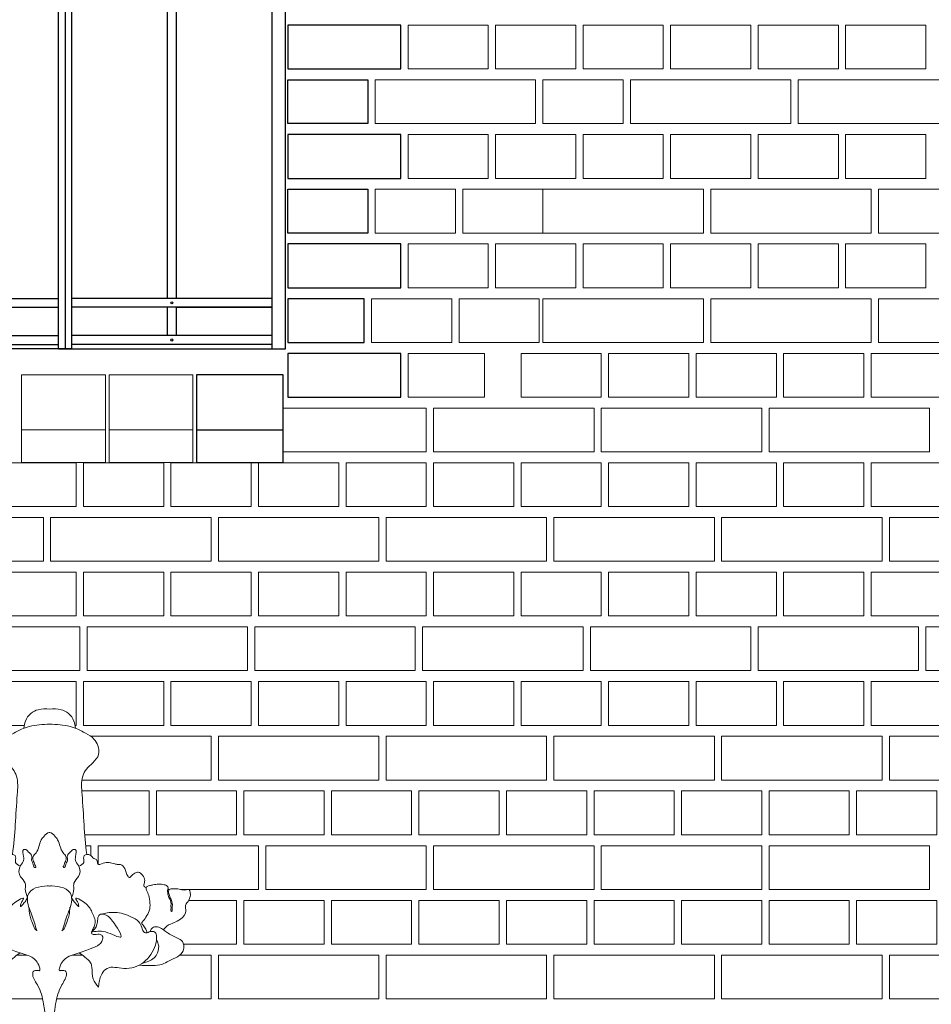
# Model space of a CAD drawing. Header units: millimetres. Extents: x -37887 to 94344, y -69777 to 116976.
# Tile 41 of 205: x 18560 to 19810, y 4512 to 5862. Entities that reach past the tile are written whole.
import ezdxf

# ---------------------------------------------------------------- set-up
doc = ezdxf.new("R2010")
doc.units = ezdxf.units.MM
for name, color, linetype, lineweight in [('01_inwentaryzacja', 8, 'Continuous', 9), ('02_odbudowa', 7, 'Continuous', 30), ('0_WYMIAROWANIE', 6, 'Continuous', 9)]:
    doc.layers.add(name, color=color, linetype=linetype, lineweight=lineweight)

# ---------------------------------------------------------------- blocks, each defined once
blk = doc.blocks.new('detal1')
at = {"layer": '01_inwentaryzacja'}
for points in [[(8588.4, 5472.7), (8589.1, 5503.1), (8652.9, 5527.9), (8723.4, 5527.9)], [(8653.3, 5521.5), (8717.6, 5521.6), (8723.4, 5527.9)], [(8653.3, 5521.5), (8594.6, 5497), (8594.6, 5475.6)], [(8715.2, 5503.7), (8663.8, 5503.7), (8618.8, 5486.4)]]:
    blk.add_lwpolyline(points, dxfattribs=at)
for points, knots in [([(8683.4, 5878.2), (8679.4, 5878.4), (8672.4, 5878.7), (8663.1, 5874), (8657.7, 5866.6), (8657, 5860.8), (8656.7, 5858.3)], [0, 0, 0, 0, 11.858726, 20.490357, 30.224994, 37.8541, 37.8541, 37.8541, 37.8541]), ([(8683.4, 5878.2), (8687.4, 5878.4), (8694.3, 5878.7), (8703.6, 5874), (8709.1, 5866.6), (8709.7, 5860.8), (8710.1, 5858.3)], [0, 0, 0, 0, 11.858726, 20.490357, 30.224994, 37.8541, 37.8541, 37.8541, 37.8541]), ([(8683.4, 5862.5), (8676.2, 5862.2), (8663.1, 5861.7), (8648, 5854.5), (8637.4, 5848.3), (8632.4, 5840.2), (8631.2, 5830.2), (8638.2, 5822.4), (8645.4, 5816.5), (8651.1, 5805.2), (8648.2, 5774.6), (8647.6, 5747.7), (8644.8, 5727.3)], [0, 0, 0, 0, 21.409296, 38.803988, 49.511007, 57.480669, 66.707623, 77.410631, 86.712385, 94.84864, 114.166965, 176.308874, 176.308874, 176.308874, 176.308874]), ([(8683.4, 5862.5), (8690.6, 5862.2), (8703.7, 5861.7), (8718.7, 5854.5), (8729.3, 5848.3), (8734.3, 5840.2), (8735.5, 5830.2), (8728.6, 5822.4), (8721.3, 5816.5), (8715.6, 5805.2), (8718.6, 5774.6), (8719.2, 5747.7), (8721.9, 5727.3)], [0, 0, 0, 0, 21.409296, 38.803988, 49.511007, 57.480669, 66.707623, 77.410631, 86.712385, 94.84864, 114.166965, 176.308874, 176.308874, 176.308874, 176.308874]), ([(8653.1, 5715), (8650.8, 5716.1), (8646.9, 5717.9), (8648.3, 5722.8), (8647.9, 5726.6), (8644.4, 5727.6), (8640.4, 5726.6), (8638.3, 5722.8), (8633.1, 5722), (8634.7, 5714.9), (8627.2, 5719), (8621.9, 5718.8), (8616.5, 5718), (8612.7, 5716.3), (8608.6, 5717.2), (8604, 5711.6), (8603.7, 5706.8), (8600.9, 5702.5), (8598, 5705.3), (8595.8, 5707.6), (8590.7, 5709.5), (8586.6, 5705.6), (8583.9, 5700.5), (8585.6, 5696.7), (8585.5, 5693.4), (8583.9, 5693), (8583.1, 5692.8)], [0, 0, 0, 0, 6.517218, 11.021475, 13.592712, 17.038698, 20.189528, 25.449573, 28.950705, 33.262111, 38.909425, 45.186925, 51.294188, 54.621273, 57.415891, 63.160436, 72.395757, 73.872412, 75.93412, 81.502489, 85.128047, 90.52411, 96.505671, 101.123252, 102.882234, 105.232537, 105.232537, 105.232537, 105.232537]), ([(8713.7, 5715), (8716, 5716.1), (8719.9, 5717.9), (8718.5, 5722.8), (8718.9, 5726.6), (8722.4, 5727.6), (8726.4, 5726.6), (8728.4, 5722.8), (8733.6, 5722), (8732, 5714.9), (8739.6, 5719), (8744.9, 5718.8), (8750.3, 5718), (8754, 5716.3), (8758.2, 5717.2), (8762.7, 5711.6), (8763, 5706.8), (8765.9, 5702.5), (8768.7, 5705.3), (8770.9, 5707.6), (8776.1, 5709.5), (8780.2, 5705.6), (8782.9, 5700.5), (8781.2, 5696.7), (8781.3, 5693.4), (8782.9, 5693), (8783.7, 5692.8)], [0, 0, 0, 0, 6.517218, 11.021475, 13.592712, 17.038698, 20.189528, 25.449573, 28.950705, 33.262111, 38.909425, 45.186925, 51.294188, 54.621273, 57.415891, 63.160436, 72.395757, 73.872412, 75.93412, 81.502489, 85.128047, 90.52411, 96.505671, 101.123252, 102.882234, 105.232537, 105.232537, 105.232537, 105.232537]), ([(8565.3, 5649.1), (8564.1, 5650.4), (8561.1, 5653.9), (8554.2, 5656.2), (8546.7, 5659.9), (8540.3, 5666.9), (8542.9, 5673), (8541.6, 5676.8), (8538.7, 5678.7), (8538.1, 5682.1), (8536.8, 5684.7), (8537.4, 5687.1), (8537.5, 5689), (8539, 5691.5), (8542.6, 5689.9), (8545.9, 5690.5), (8549.8, 5691.6), (8553.9, 5691.3), (8557.8, 5691.8), (8560.8, 5689.5), (8559, 5685.4), (8558.2, 5682.1), (8556, 5678.3), (8555.7, 5673.8), (8556.3, 5670.5), (8556.2, 5668), (8558, 5668.1), (8557.1, 5670.7), (8557.6, 5673.4), (8557.1, 5677), (8558.4, 5680.9), (8560.8, 5684.3), (8560.7, 5688), (8561, 5690.4), (8559.9, 5692.1), (8561.1, 5694.7), (8564.9, 5696.2), (8570.1, 5696.4), (8575.2, 5696), (8579.1, 5694.8), (8581.8, 5694.5), (8583.6, 5692.4), (8582.4, 5688.8), (8579.7, 5684.1), (8579.1, 5676.7), (8579, 5668.5), (8583.5, 5662.5), (8585.7, 5658.3), (8588.2, 5656), (8584.4, 5651.5), (8582.7, 5648.5), (8582.2, 5645.7)], [0, 0, 0, 0, 5.345847, 13.463796, 21.06049, 31.30438, 37.068535, 39.008121, 42.986605, 46.453575, 49.053228, 51.286457, 53.53869, 54.950388, 59.131783, 62.537444, 65.415583, 71.179317, 74.852768, 76.711995, 81.187274, 85.7781, 87.532297, 94.132496, 98.062949, 99.140867, 99.926106, 102.021656, 104.766984, 108.950052, 112.218393, 117.131517, 120.942777, 123.168979, 124.046077, 126.630863, 130.212618, 136.011354, 142.084485, 145.4588, 148.199267, 150.063454, 152.715149, 158.586977, 166.671626, 174.696391, 182.211711, 188.508938, 188.880095, 192.118857, 201.058586, 201.058586, 201.058586, 201.058586]), ([(8801.5, 5649.1), (8802.7, 5650.4), (8805.6, 5653.9), (8812.6, 5656.2), (8820, 5659.9), (8826.5, 5666.9), (8823.9, 5673), (8825.2, 5676.8), (8828.1, 5678.7), (8828.6, 5682.1), (8830, 5684.7), (8829.3, 5687.1), (8829.3, 5689), (8827.8, 5691.5), (8824.2, 5689.9), (8820.8, 5690.5), (8816.9, 5691.6), (8812.8, 5691.3), (8809, 5691.8), (8806, 5689.5), (8807.7, 5685.4), (8808.6, 5682.1), (8810.7, 5678.3), (8811, 5673.8), (8810.5, 5670.5), (8810.6, 5668), (8808.8, 5668.1), (8809.7, 5670.7), (8809.2, 5673.4), (8809.7, 5677), (8808.4, 5680.9), (8806, 5684.3), (8806.1, 5688), (8805.7, 5690.4), (8806.9, 5692.1), (8805.6, 5694.7), (8801.8, 5696.2), (8796.6, 5696.4), (8791.5, 5696), (8787.7, 5694.8), (8784.9, 5694.5), (8783.1, 5692.4), (8784.3, 5688.8), (8787.1, 5684.1), (8787.6, 5676.7), (8787.8, 5668.5), (8783.3, 5662.5), (8781.1, 5658.3), (8778.5, 5656), (8782.3, 5651.5), (8784.1, 5648.5), (8784.5, 5645.7)], [0, 0, 0, 0, 5.345847, 13.463796, 21.06049, 31.30438, 37.068535, 39.008121, 42.986605, 46.453575, 49.053228, 51.286457, 53.53869, 54.950388, 59.131783, 62.537444, 65.415583, 71.179317, 74.852768, 76.711995, 81.187274, 85.7781, 87.532297, 94.132496, 98.062949, 99.140867, 99.926106, 102.021656, 104.766984, 108.950052, 112.218393, 117.131517, 120.942777, 123.168979, 124.046077, 126.630863, 130.212618, 136.011354, 142.084485, 145.4588, 148.199267, 150.063454, 152.715149, 158.586977, 166.671626, 174.696391, 182.211711, 188.508938, 188.880095, 192.118857, 201.058586, 201.058586, 201.058586, 201.058586]), ([(8640.1, 5646.4), (8635.6, 5647.3), (8625.9, 5649.2), (8602.2, 5634.7), (8617.2, 5657.6), (8624.2, 5665.1), (8631.2, 5665.5), (8633, 5662.8), (8633.7, 5659.2), (8633.7, 5652.8), (8637.5, 5648.5), (8640.1, 5646.5)], [0, 0, 0, 0, 14.636318, 31.50699, 50.288339, 61.699803, 66.017307, 67.970353, 71.001482, 76.910415, 86.684511, 86.684511, 86.684511, 86.684511]), ([(8726.7, 5646.4), (8731.2, 5647.3), (8740.9, 5649.2), (8764.6, 5634.7), (8749.5, 5657.6), (8742.6, 5665.1), (8735.6, 5665.5), (8733.8, 5662.8), (8733, 5659.2), (8733.1, 5652.8), (8729.3, 5648.5), (8726.7, 5646.5)], [0, 0, 0, 0, 14.636318, 31.50699, 50.288339, 61.699803, 66.017307, 67.970353, 71.001482, 76.910415, 86.684511, 86.684511, 86.684511, 86.684511]), ([(8579, 5647.2), (8578.6, 5648.3), (8577.6, 5650.8), (8573.4, 5652.6), (8567.4, 5651.1), (8560.8, 5645.1), (8552.7, 5641.1), (8545.4, 5637.8), (8543.7, 5632.4), (8544.4, 5622.5), (8556.9, 5618.6), (8566.8, 5612.2), (8577.9, 5611.6), (8585.7, 5612), (8590.5, 5612.1)], [0, 0, 0, 0, 3.550937, 7.892496, 12.174499, 21.377252, 33.947343, 39.929336, 43.885293, 49.900794, 67.884588, 76.136755, 85.649781, 99.958062, 99.958062, 99.958062, 99.958062]), ([(8787.7, 5647.2), (8788.2, 5648.3), (8789.2, 5650.8), (8793.4, 5652.6), (8799.4, 5651.1), (8806, 5645.1), (8814, 5641.1), (8821.4, 5637.8), (8823.1, 5632.4), (8822.4, 5622.5), (8809.8, 5618.6), (8800, 5612.2), (8788.9, 5611.6), (8781.1, 5612), (8776.3, 5612.1)], [0, 0, 0, 0, 3.550937, 7.892496, 12.174499, 21.377252, 33.947343, 39.929336, 43.885293, 49.900794, 67.884588, 76.136755, 85.649781, 99.958062, 99.958062, 99.958062, 99.958062]), ([(8572.3, 5638.7), (8571.6, 5637.2), (8569.6, 5632.9), (8570.4, 5625.6), (8575.9, 5617.5), (8582.5, 5615.3), (8586.9, 5614.3)], [0, 0, 0, 0, 4.923365, 13.999383, 20.415212, 33.59326, 33.59326, 33.59326, 33.59326]), ([(8794.4, 5638.7), (8795.1, 5637.2), (8797.2, 5632.9), (8796.4, 5625.6), (8790.8, 5617.5), (8784.3, 5615.3), (8779.9, 5614.3)], [0, 0, 0, 0, 4.923365, 13.999383, 20.415212, 33.59326, 33.59326, 33.59326, 33.59326]), ([(8632.7, 5589.2), (8635, 5592), (8640, 5598), (8638.9, 5607.6), (8640.9, 5616), (8646.6, 5620.5), (8650.8, 5623.6), (8652.8, 5625.1)], [0, 0, 0, 0, 10.132665, 22.725873, 27.134252, 35.559999, 43.108799, 43.108799, 43.108799, 43.108799]), ([(8734, 5589.2), (8731.8, 5592), (8726.8, 5598), (8727.9, 5607.6), (8725.9, 5616), (8720.2, 5620.5), (8716, 5623.6), (8714, 5625.1)], [0, 0, 0, 0, 10.132665, 22.725873, 27.134252, 35.559999, 43.108799, 43.108799, 43.108799, 43.108799]), ([(8717.6, 5521.6), (8715.9, 5520.7), (8712.9, 5519), (8710.5, 5514.8), (8707, 5513.4), (8705.5, 5509.7), (8708.1, 5507.7), (8710.4, 5506.2), (8710.5, 5504.5), (8712.7, 5504.6), (8714.7, 5504.8), (8715.2, 5503.7)], [0, 0, 0, 0, 5.834987, 10.04087, 13.782834, 16.884069, 19.630685, 22.534102, 25.208855, 27.832914, 29.070527, 29.070527, 29.070527, 29.070527])]:
    blk.add_open_spline(points, degree=3, knots=knots, dxfattribs=at)
for points in [[(8660.3, 5682.3), (8658.1, 5691.4), (8657.9, 5697.5), (8653.2, 5704.1), (8652.3, 5714.1), (8655.9, 5719.8), (8656.2, 5725.1), (8656.5, 5732.2), (8658.7, 5732.2), (8661.2, 5730), (8665, 5725.1), (8664.5, 5721.2), (8665.9, 5718.2), (8668.1, 5713.8), (8668.9, 5713.8), (8668.1, 5716.3), (8667.2, 5718.7), (8666.1, 5721.2), (8666.1, 5724.8), (8669.2, 5728.9), (8674.7, 5742.3), (8677.7, 5746.3), (8682.9, 5749.9), (8683.4, 5749.9)], [(8706.2, 5682.4), (8708.4, 5691.5), (8708.6, 5697.5), (8713.3, 5704.2), (8714.1, 5714.1), (8710.5, 5719.9), (8710.3, 5725.1), (8710, 5732.3), (8707.8, 5732.3), (8705.3, 5730.1), (8701.4, 5725.1), (8702, 5721.2), (8700.6, 5718.2), (8698.4, 5713.8), (8697.6, 5713.8), (8698.4, 5716.3), (8699.2, 5718.8), (8700.3, 5721.2), (8700.3, 5724.8), (8697.3, 5729), (8691.7, 5742.3), (8688.8, 5746.3), (8683.6, 5749.9), (8683, 5749.9)], [(8670, 5648.1), (8664.9, 5664.1), (8660.3, 5682.3), (8660.8, 5684.9), (8680.9, 5694.5), (8683.4, 5694.4)], [(8696.6, 5648.1), (8701.7, 5664.1), (8706.2, 5682.4), (8705.7, 5685), (8685.7, 5694.5), (8683.1, 5694.4)], [(8681.4, 5527.9), (8677.1, 5571.7), (8670.6, 5591.9), (8665.8, 5603.7), (8666.4, 5605.7), (8671.8, 5606.5), (8672.8, 5606.5), (8672.8, 5610.1), (8664.7, 5620.5), (8648.4, 5626.3), (8641.2, 5629.1), (8631.5, 5634), (8628.7, 5637.9), (8628.7, 5642.6), (8631.7, 5644.3), (8638.1, 5644.1), (8639.4, 5644.6), (8639.5, 5647), (8637.8, 5650.8), (8635.9, 5656), (8639.4, 5667.2), (8646.7, 5676.9), (8656.3, 5681.2), (8654.5, 5678.2), (8653.2, 5674.8), (8653.1, 5673), (8654.2, 5673.8), (8656.3, 5676.2), (8657.8, 5678.1), (8660.3, 5682.3)], [(8685.3, 5527.9), (8689.6, 5571.7), (8696.1, 5591.9), (8700.8, 5603.7), (8700.3, 5605.7), (8694.8, 5606.5), (8693.9, 5606.5), (8693.9, 5610.1), (8702, 5620.5), (8718.2, 5626.3), (8725.5, 5629.1), (8735.2, 5634), (8738, 5637.9), (8738, 5642.6), (8734.9, 5644.3), (8728.5, 5644.1), (8727.2, 5644.6), (8727.1, 5647), (8728.9, 5650.8), (8730.7, 5656), (8727.3, 5667.2), (8720, 5676.9), (8710.4, 5681.2), (8712.2, 5678.2), (8713.5, 5674.8), (8713.5, 5673), (8712.5, 5673.8), (8710.4, 5676.2), (8708.9, 5678.1), (8706.3, 5682.3)], [(8629.8, 5665.3), (8623.6, 5666.5), (8607, 5665.6), (8596.5, 5661.2), (8589.5, 5655.9), (8583.7, 5645.7), (8582.2, 5645.7), (8580.1, 5646.8), (8576.9, 5647.3), (8574, 5646.4), (8572.3, 5641.5), (8573.5, 5633), (8585.8, 5615.1), (8606.4, 5608.8), (8623.8, 5608.8), (8628.9, 5603.7), (8632.4, 5591.5), (8632.7, 5589.2)], [(8661.8, 5672.2), (8662.9, 5664.3), (8664.3, 5659.1), (8666.8, 5652.5), (8670, 5648.1), (8670.2, 5648)], [(8704.5, 5672.3), (8703.5, 5664.4), (8702, 5659.2), (8699.6, 5652.5), (8696.4, 5648.1), (8696.2, 5648)], [(8737, 5665.3), (8743.2, 5666.5), (8759.8, 5665.6), (8770.2, 5661.2), (8777.2, 5655.9), (8783.1, 5645.7), (8784.6, 5645.7), (8786.7, 5646.8), (8789.9, 5647.3), (8792.8, 5646.4), (8794.5, 5641.5), (8793.2, 5633), (8781, 5615.1), (8760.3, 5608.8), (8743, 5608.8), (8737.9, 5603.7), (8734.3, 5591.5), (8734, 5589.2)]]:
    blk.add_spline(points, degree=3, dxfattribs=at)
blk = doc.blocks.new('A$C6BED1DB5')
at = {"layer": '02_odbudowa', "lineweight": 30}
for points in [[(-311.4, 0), (-311.4, 946.8)], [(-302.3, 948.8), (-302.3, 0)], [(-293.1, 0), (-293.1, 946.8)], [(-454.6, 851.1), (-454.6, 565.6)], [(-442.4, 565.6), (-442.4, 860.8)], [(-162.1, 565.6), (-162.1, 860.8)], [(-149.9, 851.1), (-149.9, 565.6)], [(-604.5, 0), (-604.5, 566.5)], [(-586.2, 565.6), (-311.4, 565.6)], [(-526.5, 565.6), (-514.3, 565.6)], [(-454.6, 565.6), (-442.4, 565.6)], [(-382.8, 565.6), (-370.6, 565.6)], [(-293.1, 565.6), (-18.3, 565.6)], [(-221.7, 565.6), (-233.9, 565.6)], [(-149.9, 565.6), (-162.1, 565.6)], [(-78, 565.6), (-90.2, 565.6)], [(0, 0), (0, 566.5)], [(-586.2, 547.3), (-311.4, 547.3)], [(-311.4, 547.3), (-586.2, 547.3)], [(-586.2, 0), (-586.2, 547.3)], [(-454.6, 547.3), (-454.6, 508.6)], [(-442.4, 508.6), (-442.4, 547.3)], [(-293.1, 547.3), (-18.3, 547.3)], [(-293.1, 547.3), (-18.3, 547.3)], [(-162.1, 508.6), (-162.1, 547.3)], [(-149.9, 547.3), (-149.9, 508.6)], [(-18.3, 0), (-18.3, 547.3)], [(-586.2, 508.6), (-311.4, 508.6)], [(-18.3, 508.6), (-293.1, 508.6)], [(-586.2, 496.4), (-311.4, 496.4)], [(-454.6, 496.4), (-454.6, 335)], [(-454.6, 496.4), (-454.6, 69.2)], [(-442.4, 69.2), (-442.4, 496.4)], [(-442.4, 335), (-442.4, 496.4)], [(-18.3, 496.4), (-293.1, 496.4)], [(-162.1, 69.2), (-162.1, 496.4)], [(-162.1, 335), (-162.1, 496.4)], [(-149.9, 496.4), (-149.9, 335)], [(-149.9, 496.4), (-149.9, 69.2)], [(-586.2, 69.2), (-311.4, 69.2)], [(-18.3, 69.2), (-293.1, 69.2)], [(-586.2, 57), (-311.4, 57)], [(-454.6, 57), (-586.2, 57)], [(-454.6, 57), (-454.6, 18.3)], [(-442.4, 18.3), (-442.4, 57)], [(-18.3, 57), (-293.1, 57)], [(-162.1, 18.3), (-162.1, 57)], [(-149.9, 57), (-149.9, 18.3)], [(-149.9, 57), (-18.3, 57)], [(-586.2, 18.3), (-311.4, 18.3)], [(-18.3, 18.3), (-293.1, 18.3)], [(-311.4, 0), (-604.5, 0)], [(-586.2, 6.1), (-311.4, 6.1)], [(-311.4, 0), (-293.1, 0)], [(-18.3, 6.1), (-293.1, 6.1)], [(-293.1, 0), (0, 0)]]:
    blk.add_lwpolyline(points, dxfattribs=at)
for centre in [(-448.5, 556.7), (-156, 556.7), (-448.5, 63.1), (-156, 63.1), (-448.5, 12.2), (-156, 12.2)]:
    blk.add_circle(centre, 1.53, dxfattribs=at)
for centre, radius, start, end in [((-226.2, 578.1), 378.5, 101.5924, 181.7452), ((-378.3, 578.1), 378.5, 358.2548, 78.4076), ((-221, 569.6), 365.9, 104.3091, 183.4857), ((-383.5, 569.6), 365.9, 356.5143, 75.6909), ((-0.1, 536.2), 371.6, 178.2834, 178.338), ((-604.4, 536.2), 371.6, 1.662, 1.7166)]:
    blk.add_arc(centre, radius, start, end, dxfattribs=at)

msp = doc.modelspace()

# ---------------------------------------------------------------- linework, layer by layer
at = {"layer": '01_inwentaryzacja'}
for p, q in [((18765.8, 4669.4), (18763.6, 4669.4)), ((18556.8, 4579.4), (18570.6, 4579.4)), ((18632.4, 4579.4), (18646.3, 4579.4))]:
    msp.add_line(p, q, dxfattribs=at)
for points in [[(19202.9, 5854.4), (19202.9, 5794.4), (19092.9, 5794.4), (19092.9, 5854.4), (19202.9, 5854.4)], [(19212.9, 5854.4), (19212.9, 5794.4), (19322.9, 5794.4), (19322.9, 5854.4), (19212.9, 5854.4)], [(19332.9, 5854.4), (19332.9, 5794.4), (19442.9, 5794.4), (19442.9, 5854.4), (19332.9, 5854.4)], [(19452.9, 5854.4), (19452.9, 5794.4), (19562.9, 5794.4), (19562.9, 5854.4), (19452.9, 5854.4)], [(19572.9, 5854.4), (19572.9, 5794.4), (19682.9, 5794.4), (19682.9, 5854.4), (19572.9, 5854.4)], [(19692.9, 5854.4), (19692.9, 5794.4), (19802.9, 5794.4), (19802.9, 5854.4), (19692.9, 5854.4)], [(19047.9, 5779.4), (19047.9, 5719.4), (19267.9, 5719.4), (19267.9, 5779.4), (19047.9, 5779.4)], [(19277.9, 5779.4), (19277.9, 5719.4), (19387.9, 5719.4), (19387.9, 5779.4), (19277.9, 5779.4)], [(19397.9, 5779.4), (19397.9, 5719.4), (19617.9, 5719.4), (19617.9, 5779.4), (19397.9, 5779.4)], [(19627.9, 5779.4), (19627.9, 5719.4), (19847.9, 5719.4), (19847.9, 5779.4), (19627.9, 5779.4)], [(19202.9, 5704.4), (19202.9, 5644.4), (19092.9, 5644.4), (19092.9, 5704.4), (19202.9, 5704.4)], [(19212.9, 5704.4), (19212.9, 5644.4), (19322.9, 5644.4), (19322.9, 5704.4), (19212.9, 5704.4)], [(19332.9, 5704.4), (19332.9, 5644.4), (19442.9, 5644.4), (19442.9, 5704.4), (19332.9, 5704.4)], [(19452.9, 5704.4), (19452.9, 5644.4), (19562.9, 5644.4), (19562.9, 5704.4), (19452.9, 5704.4)], [(19572.9, 5704.4), (19572.9, 5644.4), (19682.9, 5644.4), (19682.9, 5704.4), (19572.9, 5704.4)], [(19692.9, 5704.4), (19692.9, 5644.4), (19802.9, 5644.4), (19802.9, 5704.4), (19692.9, 5704.4)], [(19157.9, 5629.4), (19157.9, 5569.4), (19047.9, 5569.4), (19047.9, 5629.4), (19157.9, 5629.4)], [(19277.9, 5629.4), (19277.9, 5569.4), (19167.9, 5569.4), (19167.9, 5629.4), (19277.9, 5629.4)], [(19277.9, 5629.4), (19277.9, 5569.4), (19497.9, 5569.4), (19497.9, 5629.4), (19277.9, 5629.4)], [(19507.9, 5629.4), (19507.9, 5569.4), (19727.9, 5569.4), (19727.9, 5629.4), (19507.9, 5629.4)], [(19737.9, 5629.4), (19737.9, 5569.4), (19957.9, 5569.4), (19957.9, 5629.4), (19737.9, 5629.4)], [(19202.9, 5554.4), (19202.9, 5494.4), (19092.9, 5494.4), (19092.9, 5554.4), (19202.9, 5554.4)], [(19212.9, 5554.4), (19212.9, 5494.4), (19322.9, 5494.4), (19322.9, 5554.4), (19212.9, 5554.4)], [(19332.9, 5554.4), (19332.9, 5494.4), (19442.9, 5494.4), (19442.9, 5554.4), (19332.9, 5554.4)], [(19452.9, 5554.4), (19452.9, 5494.4), (19562.9, 5494.4), (19562.9, 5554.4), (19452.9, 5554.4)], [(19572.9, 5554.4), (19572.9, 5494.4), (19682.9, 5494.4), (19682.9, 5554.4), (19572.9, 5554.4)], [(19692.9, 5554.4), (19692.9, 5494.4), (19802.9, 5494.4), (19802.9, 5554.4), (19692.9, 5554.4)], [(19042.9, 5479.4), (19042.9, 5419.4), (19152.9, 5419.4), (19152.9, 5479.4), (19042.9, 5479.4)], [(19272.9, 5479.4), (19272.9, 5419.4), (19162.9, 5419.4), (19162.9, 5479.4), (19272.9, 5479.4)], [(19277.9, 5479.4), (19277.9, 5419.4), (19497.9, 5419.4), (19497.9, 5479.4), (19277.9, 5479.4)], [(19507.9, 5479.4), (19507.9, 5419.4), (19727.9, 5419.4), (19727.9, 5479.4), (19507.9, 5479.4)], [(19737.9, 5479.4), (19737.9, 5419.4), (19957.9, 5419.4), (19957.9, 5479.4), (19737.9, 5479.4)], [(19092.9, 5404.4), (19092.9, 5344.4), (19197.9, 5344.4), (19197.9, 5404.4), (19092.9, 5404.4)], [(19247.9, 5404.4), (19247.9, 5344.4), (19357.9, 5344.4), (19357.9, 5404.4), (19247.9, 5404.4)], [(19367.9, 5404.4), (19367.9, 5344.4), (19477.9, 5344.4), (19477.9, 5404.4), (19367.9, 5404.4)], [(19487.9, 5404.4), (19487.9, 5344.4), (19597.9, 5344.4), (19597.9, 5404.4), (19487.9, 5404.4)], [(19607.9, 5404.4), (19607.9, 5344.4), (19717.9, 5344.4), (19717.9, 5404.4), (19607.9, 5404.4)], [(19727.9, 5404.4), (19727.9, 5344.4), (19837.9, 5344.4), (19837.9, 5404.4), (19727.9, 5404.4)], [(18563, 5374.8), (18563, 5254.8), (18678, 5254.8), (18678, 5374.8), (18563, 5374.8), (18563, 5299.8), (18678, 5299.8)], [(18683, 5374.8), (18683, 5254.8), (18798, 5254.8), (18798, 5374.8), (18683, 5374.8), (18683, 5299.8), (18798, 5299.8)], [(18921.9, 5269.4), (19117.9, 5269.4), (19117.9, 5329.4), (18921.9, 5329.4)], [(19127.9, 5329.4), (19127.9, 5269.4), (19347.9, 5269.4), (19347.9, 5329.4), (19127.9, 5329.4)], [(19357.9, 5329.4), (19357.9, 5269.4), (19577.9, 5269.4), (19577.9, 5329.4), (19357.9, 5329.4)], [(19587.9, 5329.4), (19587.9, 5269.4), (19807.9, 5269.4), (19807.9, 5329.4), (19587.9, 5329.4)], [(18527.9, 5254.4), (18527.9, 5194.4), (18637.9, 5194.4), (18637.9, 5254.4), (18527.9, 5254.4)], [(18647.9, 5254.4), (18647.9, 5194.4), (18757.9, 5194.4), (18757.9, 5254.4), (18647.9, 5254.4)], [(18767.9, 5254.4), (18767.9, 5194.4), (18877.9, 5194.4), (18877.9, 5254.4), (18767.9, 5254.4)], [(18887.9, 5254.4), (18887.9, 5194.4), (18997.9, 5194.4), (18997.9, 5254.4), (18887.9, 5254.4)], [(19007.9, 5254.4), (19007.9, 5194.4), (19117.9, 5194.4), (19117.9, 5254.4), (19007.9, 5254.4)], [(19127.9, 5254.4), (19127.9, 5194.4), (19237.9, 5194.4), (19237.9, 5254.4), (19127.9, 5254.4)], [(19247.9, 5254.4), (19247.9, 5194.4), (19357.9, 5194.4), (19357.9, 5254.4), (19247.9, 5254.4)], [(19367.9, 5254.4), (19367.9, 5194.4), (19477.9, 5194.4), (19477.9, 5254.4), (19367.9, 5254.4)], [(19487.9, 5254.4), (19487.9, 5194.4), (19597.9, 5194.4), (19597.9, 5254.4), (19487.9, 5254.4)], [(19607.9, 5254.4), (19607.9, 5194.4), (19717.9, 5194.4), (19717.9, 5254.4), (19607.9, 5254.4)], [(19727.9, 5254.4), (19727.9, 5194.4), (19837.9, 5194.4), (19837.9, 5254.4), (19727.9, 5254.4)], [(18372.9, 5179.4), (18372.9, 5119.4), (18592.9, 5119.4), (18592.9, 5179.4), (18372.9, 5179.4)], [(18602.9, 5179.4), (18602.9, 5119.4), (18822.9, 5119.4), (18822.9, 5179.4), (18602.9, 5179.4)], [(18832.9, 5179.4), (18832.9, 5119.4), (19052.9, 5119.4), (19052.9, 5179.4), (18832.9, 5179.4)], [(19062.9, 5179.4), (19062.9, 5119.4), (19282.9, 5119.4), (19282.9, 5179.4), (19062.9, 5179.4)], [(19292.9, 5179.4), (19292.9, 5119.4), (19512.9, 5119.4), (19512.9, 5179.4), (19292.9, 5179.4)], [(19522.9, 5179.4), (19522.9, 5119.4), (19742.9, 5119.4), (19742.9, 5179.4), (19522.9, 5179.4)], [(19752.9, 5179.4), (19752.9, 5119.4), (19972.9, 5119.4), (19972.9, 5179.4), (19752.9, 5179.4)], [(18527.9, 5104.4), (18527.9, 5044.4), (18637.9, 5044.4), (18637.9, 5104.4), (18527.9, 5104.4)], [(18647.9, 5104.4), (18647.9, 5044.4), (18757.9, 5044.4), (18757.9, 5104.4), (18647.9, 5104.4)], [(18767.9, 5104.4), (18767.9, 5044.4), (18877.9, 5044.4), (18877.9, 5104.4), (18767.9, 5104.4)], [(18887.9, 5104.4), (18887.9, 5044.4), (18997.9, 5044.4), (18997.9, 5104.4), (18887.9, 5104.4)], [(19007.9, 5104.4), (19007.9, 5044.4), (19117.9, 5044.4), (19117.9, 5104.4), (19007.9, 5104.4)], [(19127.9, 5104.4), (19127.9, 5044.4), (19237.9, 5044.4), (19237.9, 5104.4), (19127.9, 5104.4)], [(19247.9, 5104.4), (19247.9, 5044.4), (19357.9, 5044.4), (19357.9, 5104.4), (19247.9, 5104.4)], [(19367.9, 5104.4), (19367.9, 5044.4), (19477.9, 5044.4), (19477.9, 5104.4), (19367.9, 5104.4)], [(19487.9, 5104.4), (19487.9, 5044.4), (19597.9, 5044.4), (19597.9, 5104.4), (19487.9, 5104.4)], [(19607.9, 5104.4), (19607.9, 5044.4), (19717.9, 5044.4), (19717.9, 5104.4), (19607.9, 5104.4)], [(19727.9, 5104.4), (19727.9, 5044.4), (19837.9, 5044.4), (19837.9, 5104.4), (19727.9, 5104.4)], [(18642.9, 5029.4), (18642.9, 4969.4), (18422.9, 4969.4), (18422.9, 5029.4), (18642.9, 5029.4)], [(18872.9, 5029.4), (18872.9, 4969.4), (18652.9, 4969.4), (18652.9, 5029.4), (18872.9, 5029.4)], [(19102.9, 5029.4), (19102.9, 4969.4), (18882.9, 4969.4), (18882.9, 5029.4), (19102.9, 5029.4)], [(19332.9, 5029.4), (19332.9, 4969.4), (19112.9, 4969.4), (19112.9, 5029.4), (19332.9, 5029.4)], [(19562.9, 5029.4), (19562.9, 4969.4), (19342.9, 4969.4), (19342.9, 5029.4), (19562.9, 5029.4)], [(19792.9, 5029.4), (19792.9, 4969.4), (19572.9, 4969.4), (19572.9, 5029.4), (19792.9, 5029.4)], [(20022.9, 5029.4), (20022.9, 4969.4), (19802.9, 4969.4), (19802.9, 5029.4), (20022.9, 5029.4)], [(18566.9, 4894.4), (18527.9, 4894.4), (18527.9, 4954.4), (18637.9, 4954.4), (18637.9, 4894.4), (18636.3, 4894.4)], [(18647.9, 4954.4), (18647.9, 4894.4), (18757.9, 4894.4), (18757.9, 4954.4), (18647.9, 4954.4)], [(18767.9, 4954.4), (18767.9, 4894.4), (18877.9, 4894.4), (18877.9, 4954.4), (18767.9, 4954.4)], [(18887.9, 4954.4), (18887.9, 4894.4), (18997.9, 4894.4), (18997.9, 4954.4), (18887.9, 4954.4)], [(19007.9, 4954.4), (19007.9, 4894.4), (19117.9, 4894.4), (19117.9, 4954.4), (19007.9, 4954.4)], [(19127.9, 4954.4), (19127.9, 4894.4), (19237.9, 4894.4), (19237.9, 4954.4), (19127.9, 4954.4)], [(19247.9, 4954.4), (19247.9, 4894.4), (19357.9, 4894.4), (19357.9, 4954.4), (19247.9, 4954.4)], [(19367.9, 4954.4), (19367.9, 4894.4), (19477.9, 4894.4), (19477.9, 4954.4), (19367.9, 4954.4)], [(19487.9, 4954.4), (19487.9, 4894.4), (19597.9, 4894.4), (19597.9, 4954.4), (19487.9, 4954.4)], [(19607.9, 4954.4), (19607.9, 4894.4), (19717.9, 4894.4), (19717.9, 4954.4), (19607.9, 4954.4)], [(19727.9, 4954.4), (19727.9, 4894.4), (19837.9, 4894.4), (19837.9, 4954.4), (19727.9, 4954.4)], [(18658.1, 4879.4), (18822.9, 4879.4), (18822.9, 4819.4), (18645.8, 4819.4)], [(18832.9, 4879.4), (18832.9, 4819.4), (19052.9, 4819.4), (19052.9, 4879.4), (18832.9, 4879.4)], [(19062.9, 4879.4), (19062.9, 4819.4), (19282.9, 4819.4), (19282.9, 4879.4), (19062.9, 4879.4)], [(19292.9, 4879.4), (19292.9, 4819.4), (19512.9, 4819.4), (19512.9, 4879.4), (19292.9, 4879.4)], [(19522.9, 4879.4), (19522.9, 4819.4), (19742.9, 4819.4), (19742.9, 4879.4), (19522.9, 4879.4)], [(19752.9, 4879.4), (19752.9, 4819.4), (19972.9, 4819.4), (19972.9, 4879.4), (19752.9, 4879.4)], [(18645.6, 4804.4), (18737.9, 4804.4), (18737.9, 4744.4), (18649.7, 4744.4)], [(18747.9, 4804.4), (18747.9, 4744.4), (18857.9, 4744.4), (18857.9, 4804.4), (18747.9, 4804.4)], [(18867.9, 4804.4), (18867.9, 4744.4), (18977.9, 4744.4), (18977.9, 4804.4), (18867.9, 4804.4)], [(18987.9, 4804.4), (18987.9, 4744.4), (19097.9, 4744.4), (19097.9, 4804.4), (18987.9, 4804.4)], [(19107.9, 4804.4), (19107.9, 4744.4), (19217.9, 4744.4), (19217.9, 4804.4), (19107.9, 4804.4)], [(19227.9, 4804.4), (19227.9, 4744.4), (19337.9, 4744.4), (19337.9, 4804.4), (19227.9, 4804.4)], [(19347.9, 4804.4), (19347.9, 4744.4), (19457.9, 4744.4), (19457.9, 4804.4), (19347.9, 4804.4)], [(19467.9, 4804.4), (19467.9, 4744.4), (19577.9, 4744.4), (19577.9, 4804.4), (19467.9, 4804.4)], [(19587.9, 4804.4), (19587.9, 4744.4), (19697.9, 4744.4), (19697.9, 4804.4), (19587.9, 4804.4)], [(19707.9, 4804.4), (19707.9, 4744.4), (19817.9, 4744.4), (19817.9, 4804.4), (19707.9, 4804.4)], [(18651.1, 4729.4), (18657.9, 4729.4), (18657.9, 4716)], [(18667.9, 4703.8), (18667.9, 4729.4), (18887.9, 4729.4), (18887.9, 4669.4), (18781.4, 4669.4)], [(18897.9, 4729.4), (18897.9, 4669.4), (19117.9, 4669.4), (19117.9, 4729.4), (18897.9, 4729.4)], [(19127.9, 4729.4), (19127.9, 4669.4), (19347.9, 4669.4), (19347.9, 4729.4), (19127.9, 4729.4)], [(19357.9, 4729.4), (19357.9, 4669.4), (19577.9, 4669.4), (19577.9, 4729.4), (19357.9, 4729.4)], [(19587.9, 4729.4), (19587.9, 4669.4), (19807.9, 4669.4), (19807.9, 4729.4), (19587.9, 4729.4)], [(18792.4, 4654.4), (18857.9, 4654.4), (18857.9, 4594.4), (18785.2, 4594.4)], [(18867.9, 4654.4), (18867.9, 4594.4), (18977.9, 4594.4), (18977.9, 4654.4), (18867.9, 4654.4)], [(18987.9, 4654.4), (18987.9, 4594.4), (19097.9, 4594.4), (19097.9, 4654.4), (18987.9, 4654.4)], [(19107.9, 4654.4), (19107.9, 4594.4), (19217.9, 4594.4), (19217.9, 4654.4), (19107.9, 4654.4)], [(19227.9, 4654.4), (19227.9, 4594.4), (19337.9, 4594.4), (19337.9, 4654.4), (19227.9, 4654.4)], [(19347.9, 4654.4), (19347.9, 4594.4), (19457.9, 4594.4), (19457.9, 4654.4), (19347.9, 4654.4)], [(19467.9, 4654.4), (19467.9, 4594.4), (19577.9, 4594.4), (19577.9, 4654.4), (19467.9, 4654.4)], [(19587.9, 4654.4), (19587.9, 4594.4), (19697.9, 4594.4), (19697.9, 4654.4), (19587.9, 4654.4)], [(19707.9, 4654.4), (19707.9, 4594.4), (19817.9, 4594.4), (19817.9, 4654.4), (19707.9, 4654.4)], [(18423.1, 4579.4), (18372.9, 4579.4), (18372.9, 4519.4), (18591.8, 4519.4)], [(18611.3, 4519.4), (18822.9, 4519.4), (18822.9, 4579.4), (18780.1, 4579.4)], [(18832.9, 4579.4), (18832.9, 4519.4), (19052.9, 4519.4), (19052.9, 4579.4), (18832.9, 4579.4)], [(19062.9, 4579.4), (19062.9, 4519.4), (19282.9, 4519.4), (19282.9, 4579.4), (19062.9, 4579.4)], [(19292.9, 4579.4), (19292.9, 4519.4), (19512.9, 4519.4), (19512.9, 4579.4), (19292.9, 4579.4)], [(19522.9, 4579.4), (19522.9, 4519.4), (19742.9, 4519.4), (19742.9, 4579.4), (19522.9, 4579.4)], [(19752.9, 4579.4), (19752.9, 4519.4), (19972.9, 4519.4), (19972.9, 4579.4), (19752.9, 4579.4)]]:
    msp.add_lwpolyline(points, dxfattribs=at)
at = {"layer": '02_odbudowa'}
for points in [[(18925.1, 5410.6), (18925.1, 5977.1)], [(18927.9, 5794.4), (19082.9, 5794.4), (19082.9, 5854.4), (18927.9, 5854.4), (18927.9, 5794.4)], [(19037.9, 5779.4), (19037.9, 5719.4), (18927.9, 5719.4), (18927.9, 5779.4), (19037.9, 5779.4)], [(18927.9, 5644.4), (19082.9, 5644.4), (19082.9, 5704.4), (18927.9, 5704.4), (18927.9, 5644.4)], [(19037.9, 5629.4), (19037.9, 5569.4), (18927.9, 5569.4), (18927.9, 5629.4), (19037.9, 5629.4)], [(18927.9, 5494.4), (19082.9, 5494.4), (19082.9, 5554.4), (18927.9, 5554.4), (18927.9, 5494.4)], [(18927.9, 5479.4), (18927.9, 5419.4), (19032.9, 5419.4), (19032.9, 5479.4), (18927.9, 5479.4)], [(18613.7, 5410.6), (18317.9, 5410.6)], [(18632, 5410.6), (18613.7, 5410.6)], [(18632, 5410.6), (18925.1, 5410.6)], [(18927.9, 5344.4), (19082.9, 5344.4), (19082.9, 5404.4), (18927.9, 5404.4), (18927.9, 5344.4)], [(18803, 5374.8), (18803, 5254.8), (18921.9, 5254.8), (18921.9, 5374.8), (18803, 5374.8), (18803, 5299.8), (18921.9, 5299.8)]]:
    msp.add_lwpolyline(points, dxfattribs=at)

# ---------------------------------------------------------------- block references
at = {"layer": '01_inwentaryzacja', "xscale": 1.32, "yscale": 1.32, "zscale": 1.32}
msp.add_blockref('detal1', (7139.5, -2842.5), dxfattribs=at)
at = {"layer": '0_WYMIAROWANIE'}
msp.add_blockref('A$C6BED1DB5', (18925.1, 5410.6), dxfattribs=at)

doc.saveas('drawing.dxf')
